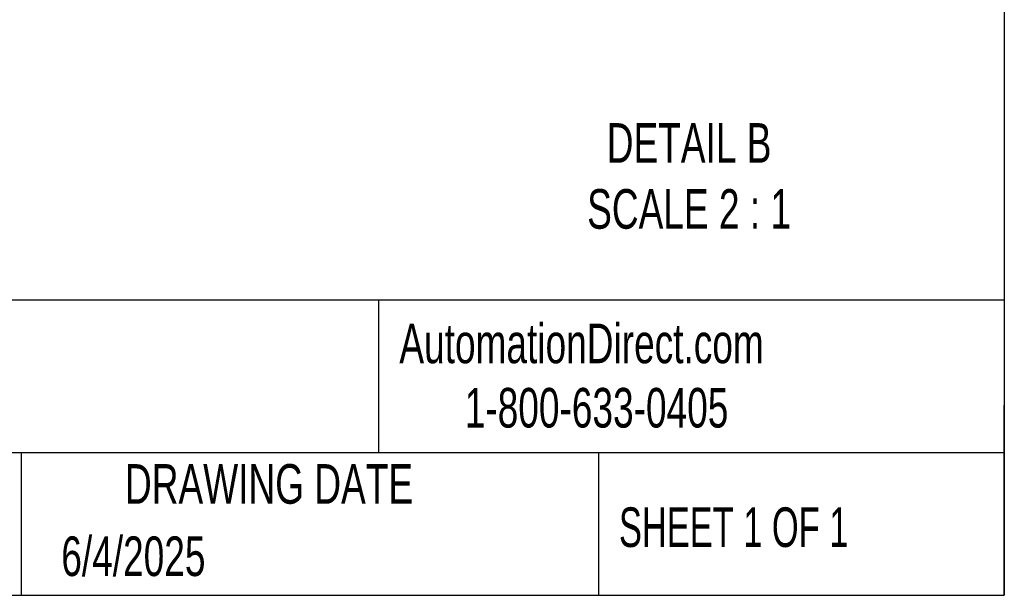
# Model space of a CAD drawing. Header units: millimetres. Extents: x 6 to 273, y 6 to 210.
# Tile 5 of 10: x 220 to 273, y 6 to 37. Entities that reach past the tile are written whole.
import ezdxf

# ---------------------------------------------------------------- set-up
doc = ezdxf.new("R2010")
doc.units = ezdxf.units.MM
doc.linetypes.add('SLD-Solid', pattern=[0])
doc.layers.add('TEXT', color=140, linetype='SLD-Solid', lineweight=25)
doc.styles.add('SLDTEXTSTYLE0', font='TXT', dxfattribs={"width": 0.7})
doc.styles.add('SLDTEXTSTYLE1', font='TXT', dxfattribs={"width": 0.65})

msp = doc.modelspace()

# ---------------------------------------------------------------- linework, layer by layer
at = {"layer": 'TEXT'}
for p, q in [((273.05, 209.55), (273.05, 6.35)), ((273.05, 22.126), (6.35, 22.126)), ((239.575, 22.126), (239.575, 13.97)), ((273.05, 6.35), (273.05, 16.51)), ((273.05, 13.97), (6.35, 13.97)), ((220.466, 13.97), (220.466, 6.35)), ((251.349, 13.97), (251.349, 6.35)), ((6.35, 6.35), (273.05, 6.35))]:
    msp.add_line(p, q, dxfattribs=at)

# ---------------------------------------------------------------- texts
for s, insert, char_height, attachment_point, style in [('DETAIL B^JSCALE 2 : 1', (256.191, 31.596), 2.11667, 2, 'SLDTEXTSTYLE0'), ('AutomationDirect.com', (240.695, 20.877), 2.11667, 1, 'SLDTEXTSTYLE0'), ('1-800-633-0405', (244.192, 17.437), 2.11667, 1, 'SLDTEXTSTYLE0'), ('DRAWING DATE', (233.725, 13.364), 2.11667, 2, 'SLDTEXTSTYLE0'), ('SHEET 1 OF 1', (252.441, 11.051), 2.11667, 1, 'SLDTEXTSTYLE1'), ('6/4/2025', (222.613, 9.497), 2.1167, 1, 'SLDTEXTSTYLE0')]:
    msp.add_mtext(s, dxfattribs=dict(at, insert=insert, char_height=char_height, attachment_point=attachment_point, style=style))

doc.saveas('drawing.dxf')
